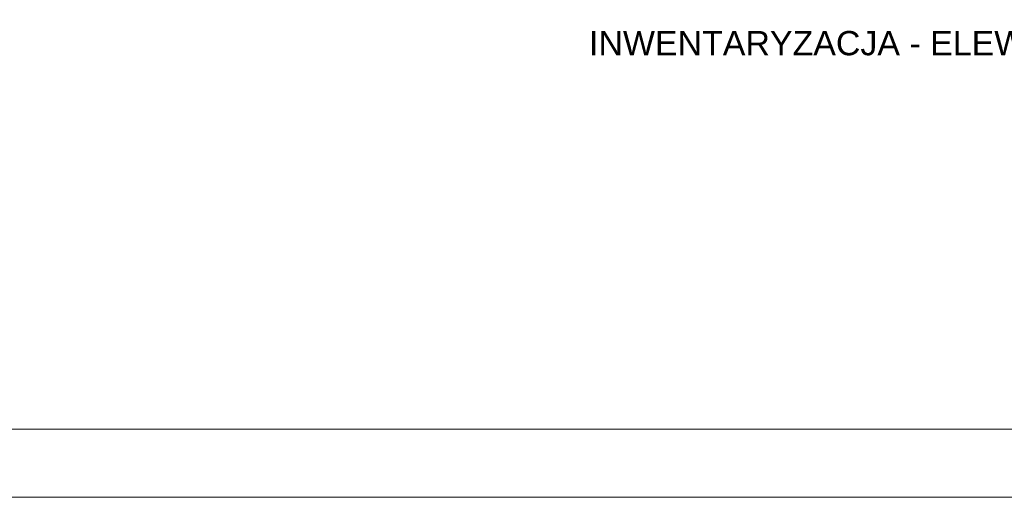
# Model space of a CAD drawing. Header units: millimetres. Extents: x -61343 to 9939, y -6894 to 7453.
# Tile 171 of 255: x 690 to 1704, y -6894 to -6403. Entities that reach past the tile are written whole.
import ezdxf

# ---------------------------------------------------------------- set-up
doc = ezdxf.new("R2010")
doc.units = ezdxf.units.MM
doc.header["$MEASUREMENT"] = 0
doc.layers.add('830-G Teksty Etykiety', color=7, linetype='Continuous')
doc.layers.add('A_opisy', color=81, linetype='Continuous', lineweight=13)
doc.styles.add('st1', font='arial.ttf')
doc.styles.add('STYL_AUTOMATYCZNY_2', font='arialbd.ttf')

msp = doc.modelspace()

# ---------------------------------------------------------------- linework, layer by layer
at = {"layer": 'A_opisy'}
for points in [[(192.354, -2694.381), (6392.354, -2694.381), (6392.354, -6894.381), (192.354, -6894.381)], [(392.354, -2764.381), (6322.354, -2764.381), (6322.354, -6824.381), (392.354, -6824.381)]]:
    msp.add_lwpolyline(points, close=True, dxfattribs=at)

# ---------------------------------------------------------------- texts
at = {"layer": '830-G Teksty Etykiety', "color": 7, "linetype": 'Continuous', "lineweight": 13, "insert": (1276.544, -6414.244), "char_height": 25, "attachment_point": 1, "style": 'STYL_AUTOMATYCZNY_2'}
msp.add_mtext('\\A1;{\\fArial|b0|i0|c238|p34;INWENTARYZACJA - ELEWACJA PŁD.-WSCH. (CZĘŚĆ A)}', dxfattribs=at)
at = {"layer": 'A_opisy', "insert": (-3812.836, -6195.22), "char_height": 17, "attachment_point": 1, "style": 'st1'}
msp.add_mtext_dynamic_manual_height_columns('\\pi68.939;{\\fArial|b1|i0|c238|p34;\\H1.0588x;PRZEBUDOWA I ZMIANA SPOSOBU UŻYTKOWANIA CZĘŚCI \\P\\pi7.3216;POMIESZCZEŃ SZKOLNYCH NA PARTERZE BUDYNKU NA POTRZEBY \\P\\pi22.031;PRZEDSZKOLA WRAZ Z ROZBUDOWĄ O ZEWNĘTRZNE ELEMENTY \\P\\pi265.91;WEJŚCIOWE DO BUDYNKU}', width=863.62032, gutter_width=96.285, heights=[189.161], dxfattribs=at)

doc.saveas('drawing.dxf')
